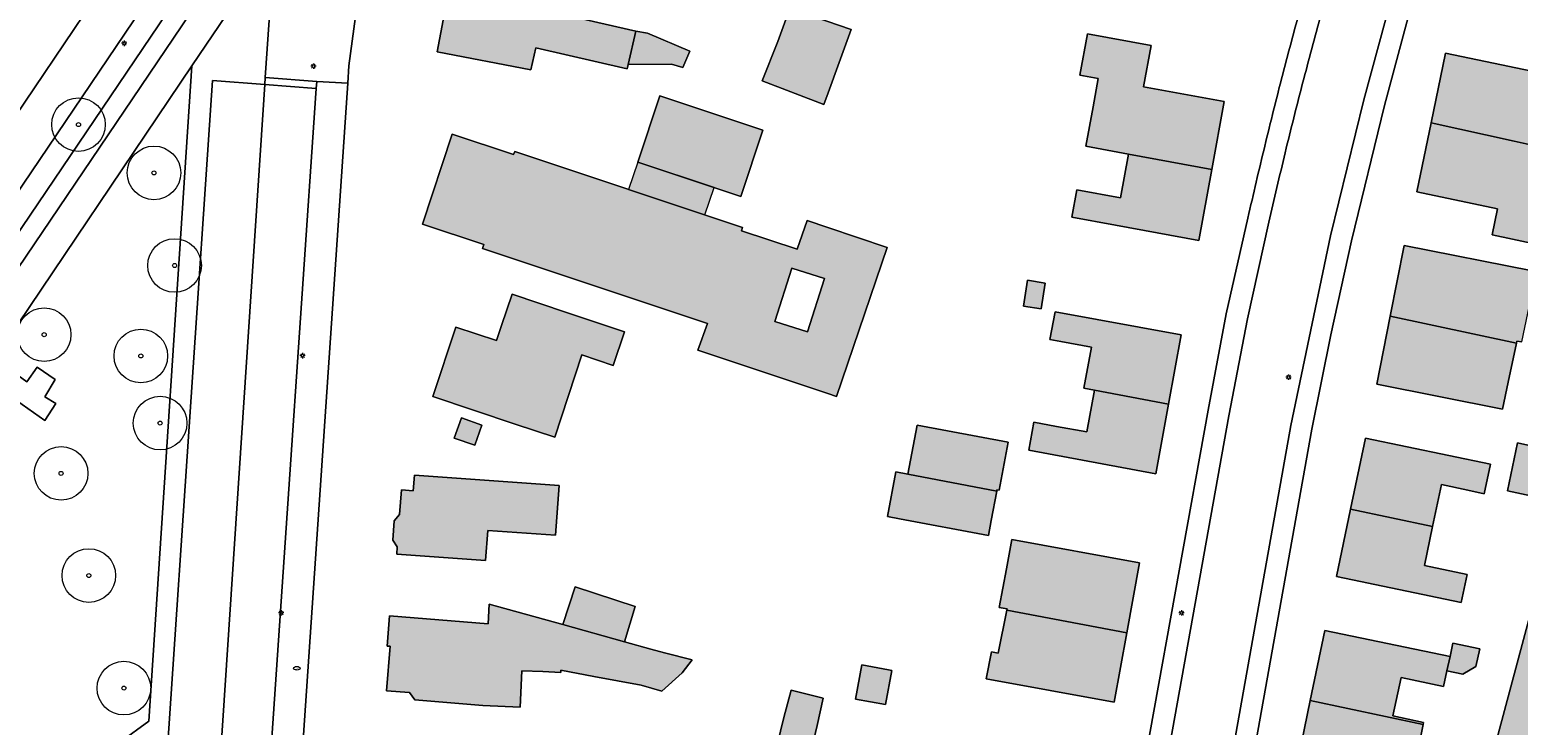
# Model space of a CAD drawing. Header units: metres. Extents: x 187482 to 189800, y 333582 to 335019.
# Tile 39 of 256: x 187926 to 188064, y 333716 to 333780. Entities that reach past the tile are written whole.
import ezdxf
from ezdxf.enums import TextEntityAlignment as Align

# ---------------------------------------------------------------- set-up
doc = ezdxf.new("R2010")
doc.units = ezdxf.units.M
doc.layers.get('0').update_dxf_attribs({"color": 252, "lineweight": 18})
for name, color, linetype, lineweight in [('B-WE-GR-BEPLANTING_CULTUUR_HEESTERS-GV', 252, 'Continuous', 18), ('B-WE-GR-BOOM-S', 252, 'Continuous', 18), ('B-WE-IE-MEUBILAIR-S', 252, 'Continuous', 18), ('B-WE-OG-BEBOUWING-GV', 252, 'Continuous', 18), ('B-WE-OG-BEBOUWING_LUIFEL-GV', 252, 'Continuous', 18), ('B-WE-OG-TERREIN_BEGROEID-GV', 252, 'Continuous', 18), ('B-WE-OG-TERREIN_ERF-GV', 252, 'Continuous', 18), ('B-WE-VH-GESLOTENVERHARDING_ASFALT-GV', 252, 'Continuous', 18), ('B-WE-VH-OPENVERHARDING-GV', 252, 'Continuous', 18), ('B-WE-VH-OPENVERHARDING_BETONSTRAATSTEEN-GV', 252, 'Continuous', 18), ('B-WE-VH-OPENVERHARDING_STRAATBAKSTEEN-GV', 252, 'Continuous', 18), ('B-WE-VH-OPENVERHARDING_TEGEL-GV', 252, 'Continuous', 18)]:
    doc.layers.add(name, color=color, linetype=linetype, lineweight=lineweight)
doc.layers.add('B-WE-OG-BEBOUWING-V', color=7, linetype='Continuous', lineweight=18, true_color=0xf0f0f0)
doc.styles.add('NLCS-ISO', font='NLCS-ISO.ttf')

# ---------------------------------------------------------------- blocks, each defined once
blk = doc.blocks.new('SIE-MEUBILAIR_PAAL_LICHTMAST-SO')
for points in [[(-0.62, 0), (-1, 0)], [(-0.71, 0.71), (-0.44, 0.44)], [(0, 1), (0, 0.62)], [(0.44, 0.44), (0.71, 0.71)], [(1, 0), (0.62, 0)], [(-0.71, -0.71), (-0.44, -0.44)], [(0, -0.62), (0, -1)], [(0.44, -0.44), (0.71, -0.71)]]:
    blk.add_lwpolyline(points)
blk.add_circle((0, 0), 0.5)
blk = doc.blocks.new('SIE-MEUBILAIR_PUT_BRANDKRAAN-SO')
blk.add_ellipse((0, 0), major_axis=(1.25, 0), ratio=0.54)
at = {"style": 'NLCS-ISO'}
blk.add_text('bk', height=0.75, dxfattribs=at).set_placement((0.03, 0), align=Align.MIDDLE_CENTER)
blk = doc.blocks.new('SGR-BOOM_GBKN-SO')
at = {"color": 0, "linetype": 'ByBlock', "lineweight": 18}
for radius in [2, 0.15]:
    blk.add_circle((0, 0), radius, dxfattribs=at)

msp = doc.modelspace()

# ---------------------------------------------------------------- hatches: boundary and pattern name
at = {"layer": 'B-WE-OG-BEBOUWING-V'}
h = msp.add_hatch(color=256, dxfattribs=at)
h.dxf.hatch_style = 1
h.paths.add_polyline_path([(187973.496, 333782.226), (187964.961, 333784.183), (187964.682, 333784.278), (187963.548, 333778.331), (187972.287, 333776.666), (187972.76, 333778.723), (187981.284, 333776.768), (187981.375, 333777.161), (187982.088, 333780.256)], flags=17)
h = msp.add_hatch(color=256, dxfattribs=at)
h.dxf.hatch_style = 1
h.paths.add_polyline_path([(188000.04, 333774.531), (188001.075, 333777.34), (188002.19, 333780.432), (187996.448, 333782.392), (187995.333, 333779.3), (187993.863, 333775.642), (187999.636, 333773.436)], flags=17)
h = msp.add_hatch(color=256, dxfattribs=at)
h.dxf.hatch_style = 1
h.paths.add_polyline_path([(187981.375, 333777.161), (187985.403, 333777.192), (187986.473, 333776.892), (187987.116, 333778.392), (187983.165, 333780.086), (187982.088, 333780.256)], flags=17)
h = msp.add_hatch(color=256, dxfattribs=at)
h.dxf.hatch_style = 1
h.paths.add_polyline_path([(188028.045, 333768.808), (188035.834, 333767.377), (188036.992, 333773.701), (188029.452, 333775.082), (188030.161, 333778.944), (188024.22, 333780.033), (188023.511, 333776.171), (188025.234, 333775.855), (188024.748, 333773.201), (188024.075, 333769.537)], flags=17)
h = msp.add_hatch(color=256, dxfattribs=at)
h.dxf.hatch_style = 1
h.paths.add_polyline_path([(188069.438, 333775.75), (188057.648, 333778.207), (188056.299, 333771.733), (188064.034, 333770.021), (188067.971, 333769.15), (188068.816, 333772.966), (188069.15, 333774.461)], flags=17)
h = msp.add_hatch(color=256, dxfattribs=at)
h.dxf.hatch_style = 1
h.paths.add_polyline_path([(187984.336, 333774.246), (187982.269, 333768.055), (187991.883, 333764.845), (187993.95, 333771.036)], flags=17)
h.paths.add_polyline_path([(187989.382, 333765.68), (187982.269, 333768.055), (187981.416, 333765.501), (187988.531, 333763.128)], flags=16)
h = msp.add_hatch(color=256, dxfattribs=at)
h.dxf.hatch_style = 1
h.paths.add_polyline_path([(188056.299, 333771.733), (188054.955, 333765.28), (188062.497, 333763.709), (188061.987, 333761.258), (188066.213, 333760.378), (188071.984, 333759.176), (188072.719, 333762.675), (188070.135, 333763.108), (188070.68, 333765.441), (188068.433, 333765.914), (188069.094, 333768.902), (188067.971, 333769.15), (188064.034, 333770.021)], flags=17)
h = msp.add_hatch(color=256, dxfattribs=at)
h.dxf.hatch_style = 1
h.paths.add_polyline_path([(187995.055, 333753.189), (187996.643, 333758.161), (187999.702, 333757.184), (187998.114, 333752.212)], flags=16)
h.paths.add_polyline_path([(187962.173, 333762.256), (187967.9, 333760.362), (187967.78, 333759.999), (187988.783, 333752.994), (187987.866, 333750.521), (188000, 333746.47), (188000.8, 333746.203), (188005.538, 333760.093), (188000, 333761.958), (187998.064, 333762.61), (187997.14, 333759.925), (187991.949, 333761.658), (187992.048, 333761.955), (187970.784, 333769.048), (187970.685, 333768.75), (187964.948, 333770.648)], flags=17)
h.paths.add_polyline_path([(187989.382, 333765.68), (187982.269, 333768.055), (187981.416, 333765.501), (187988.531, 333763.128)], flags=16)
h = msp.add_hatch(color=256, dxfattribs=at)
h.dxf.hatch_style = 1
h.paths.add_polyline_path([(188035.834, 333767.377), (188028.045, 333768.808), (188027.3, 333764.724), (188023.233, 333765.478), (188022.769, 333762.921), (188026.833, 333762.176), (188034.62, 333760.749)], flags=17)
h = msp.add_hatch(color=256, dxfattribs=at)
h.dxf.hatch_style = 1
h.paths.add_polyline_path([(188052.476, 333753.688), (188064.259, 333751.17), (188064.3, 333751.364), (188064.748, 333751.293), (188066.033, 333757.38), (188066.12, 333757.839), (188065.743, 333757.911), (188053.79, 333760.29)], flags=17)
h = msp.add_hatch(color=256, dxfattribs=at)
h.dxf.hatch_style = 1
h.paths.add_polyline_path([(188020.268, 333756.771), (188018.619, 333757.028), (188018.246, 333754.631), (188019.895, 333754.374)], flags=17)
h = msp.add_hatch(color=256, dxfattribs=at)
h.dxf.hatch_style = 1
h.paths.add_polyline_path([(187977.065, 333750.065), (187979.985, 333749.093), (187981.034, 333752.23), (187975.609, 333754.038), (187970.537, 333755.727), (187969.567, 333752.814), (187969.094, 333751.401), (187965.3, 333752.67), (187963.134, 333746.193), (187970.821, 333743.622), (187974.538, 333742.397)], flags=17)
h = msp.add_hatch(color=256, dxfattribs=at)
h.dxf.hatch_style = 1
h.paths.add_polyline_path([(188031.796, 333745.478), (188032.987, 333751.93), (188021.206, 333754.103), (188020.724, 333751.516), (188021.747, 333751.325), (188024.605, 333750.799), (188023.886, 333746.959), (188024.884, 333746.772)], flags=17)
h = msp.add_hatch(color=256, dxfattribs=at)
h.dxf.hatch_style = 1
h.paths.add_polyline_path([(188052.476, 333753.688), (188051.214, 333747.347), (188062.947, 333745.012), (188063.48, 333747.521), (188064.259, 333751.17)], flags=17)
h = msp.add_hatch(color=256, dxfattribs=at)
h.dxf.hatch_style = 1
h.paths.add_polyline_path([(188024.884, 333746.772), (188024.168, 333742.886), (188021.344, 333743.407), (188019.238, 333743.802), (188018.748, 333741.171), (188030.598, 333738.985), (188031.796, 333745.478)], flags=17)
h = msp.add_hatch(color=256, dxfattribs=at)
h.dxf.hatch_style = 1
h.paths.add_polyline_path([(187965.152, 333742.316), (187967.059, 333741.651), (187967.712, 333743.523), (187965.806, 333744.188)], flags=17)
h = msp.add_hatch(color=256, dxfattribs=at)
h.dxf.hatch_style = 1
h.paths.add_polyline_path([(188007.474, 333738.941), (188015.76, 333737.376), (188015.781, 333737.487), (188015.983, 333737.449), (188016.823, 333741.936), (188008.333, 333743.526)], flags=17)
h = msp.add_hatch(color=256, dxfattribs=at)
h.dxf.hatch_style = 1
h.paths.add_polyline_path([(188048.781, 333735.695), (188056.435, 333734.067), (188057.263, 333737.972), (188059.712, 333737.452), (188061.246, 333737.127), (188061.83, 333739.869), (188050.167, 333742.312)], flags=17)
h = msp.add_hatch(color=256, dxfattribs=at)
h.dxf.hatch_style = 1
h.paths.add_polyline_path([(188068.636, 333736.282), (188069.341, 333739.429), (188069.623, 333740.688), (188064.355, 333741.876), (188063.408, 333737.384)], flags=17)
h = msp.add_hatch(color=256, dxfattribs=at)
h.dxf.hatch_style = 1
h.paths.add_polyline_path([(187968.277, 333733.701), (187974.602, 333733.259), (187974.934, 333737.886), (187961.422, 333738.861), (187961.317, 333737.405), (187960.21, 333737.485), (187960.042, 333735.178), (187959.544, 333734.587), (187959.401, 333732.79), (187959.824, 333732.183), (187959.774, 333731.499), (187968.073, 333730.892)], flags=17)
h = msp.add_hatch(color=256, dxfattribs=at)
h.dxf.hatch_style = 1
h.paths.add_polyline_path([(188007.474, 333738.941), (188006.363, 333739.149), (188005.585, 333734.998), (188006.696, 333734.79), (188014.993, 333733.236), (188015.243, 333734.61), (188015.76, 333737.376)], flags=17)
h = msp.add_hatch(color=256, dxfattribs=at)
h.dxf.hatch_style = 1
h.paths.add_polyline_path([(188056.435, 333734.067), (188048.781, 333735.695), (188047.464, 333729.404), (188059.107, 333726.965), (188059.666, 333729.591), (188055.666, 333730.437)], flags=17)
h = msp.add_hatch(color=256, dxfattribs=at)
h.dxf.hatch_style = 1
h.paths.add_polyline_path([(188069.38, 333718.464), (188080.873, 333715.413), (188082.242, 333721.052), (188081.875, 333721.154), (188083.322, 333726.343), (188075.44, 333728.537), (188076.97, 333734.349), (188072.162, 333735.766), (188068.804, 333736.756), (188068.676, 333736.43), (188068.636, 333736.282), (188065.817, 333725.863), (188065.548, 333725.927), (188065.493, 333725.723), (188061.954, 333712.478), (188067.389, 333711.053)], flags=17)
h = msp.add_hatch(color=256, dxfattribs=at)
h.dxf.hatch_style = 1
h.paths.add_polyline_path([(188027.891, 333724.153), (188029.076, 333730.676), (188017.187, 333732.837), (188016.678, 333730.124), (188015.994, 333726.516), (188016.729, 333726.377), (188016.704, 333726.249)], flags=17)
h = msp.add_hatch(color=256, dxfattribs=at)
h.dxf.hatch_style = 1
h.paths.add_polyline_path([(187982.04, 333726.595), (187976.425, 333728.443), (187975.27, 333724.923), (187981.043, 333723.318)], flags=17)
h = msp.add_hatch(color=256, dxfattribs=at)
h.dxf.hatch_style = 1
h.paths.add_polyline_path([(187975.094, 333720.452), (187975.104, 333720.668), (187978.175, 333720.087), (187982.577, 333719.254), (187984.502, 333718.719), (187986.416, 333720.427), (187987.354, 333721.635), (187984.754, 333722.285), (187983.49, 333722.638), (187981.043, 333723.318), (187975.27, 333724.923), (187968.413, 333726.83), (187968.323, 333724.979), (187959.112, 333725.727), (187958.883, 333722.911), (187959.161, 333722.908), (187958.815, 333718.743), (187960.971, 333718.569), (187961.455, 333717.906), (187967.818, 333717.358), (187971.299, 333717.206), (187971.448, 333720.616), (187973.405, 333720.528)], flags=17)
h = msp.add_hatch(color=256, dxfattribs=at)
h.dxf.hatch_style = 1
h.paths.add_polyline_path([(188027.891, 333724.153), (188016.704, 333726.249), (188015.911, 333722.253), (188015.264, 333722.374), (188014.792, 333719.859), (188026.717, 333717.692)], flags=17)
h = msp.add_hatch(color=256, dxfattribs=at)
h.dxf.hatch_style = 1
h.paths.add_polyline_path([(188045.022, 333717.828), (188055.553, 333715.582), (188055.591, 333715.767), (188052.737, 333716.417), (188053.498, 333719.99), (188057.459, 333719.145), (188057.773, 333720.616), (188058.056, 333721.938), (188046.391, 333724.376)], flags=17)
h = msp.add_hatch(color=256, dxfattribs=at)
h.dxf.hatch_style = 1
h.paths.add_polyline_path([(188060.472, 333720.991), (188060.828, 333722.655), (188058.324, 333723.19), (188058.056, 333721.938), (188057.773, 333720.616), (188059.239, 333720.303)], flags=17)
h = msp.add_hatch(color=256, dxfattribs=at)
h.dxf.hatch_style = 1
h.paths.add_polyline_path([(188003.179, 333721.156), (188002.597, 333717.974), (188005.385, 333717.464), (188005.967, 333720.646), (188005.672, 333720.7)], flags=17)
h = msp.add_hatch(color=256, dxfattribs=at)
h.dxf.hatch_style = 1
h.paths.add_polyline_path([(187997.782, 333710.405), (187999.019, 333715.511), (187999.577, 333718.065), (187996.588, 333718.789), (187995.893, 333716.239), (187994.663, 333711.161)], flags=17)
h = msp.add_hatch(color=256, dxfattribs=at)
h.dxf.hatch_style = 1
h.paths.add_polyline_path([(188045.022, 333717.828), (188043.692, 333711.468), (188054.068, 333709.299), (188053.445, 333706.319), (188059.124, 333705.033), (188060.518, 333709.559), (188054.576, 333710.827), (188054.773, 333711.752), (188055.553, 333715.582)], flags=17)

# ---------------------------------------------------------------- linework, layer by layer
at = {"layer": 'B-WE-GR-BEPLANTING_CULTUUR_HEESTERS-GV', "flags": 128}
for points in [[(187903.449, 333734.275), (187905.225, 333733.072), (187948.884, 333797.576), (187948.671, 333801.192)], [(187938.434, 333713.853), (187942.574, 333775.654), (187947.467, 333775.289), (187947.511, 333775.956), (187948.361, 333788.435), (187940.66, 333777.025), (187936.635, 333715.903), (187931.355, 333712.045), (187931.254, 333710.634), (187934.142, 333709.928), (187934.203, 333711.319)]]:
    msp.add_lwpolyline(points, close=True, dxfattribs=at)
at = {"layer": 'B-WE-OG-BEBOUWING-GV', "flags": 128}
for points in [[(187973.496, 333782.226), (187964.961, 333784.183), (187964.682, 333784.278), (187963.548, 333778.331), (187972.287, 333776.666), (187972.76, 333778.723), (187981.284, 333776.768), (187981.375, 333777.161), (187982.088, 333780.256)], [(188000.04, 333774.531), (188001.075, 333777.34), (188002.19, 333780.432), (187996.448, 333782.392), (187995.333, 333779.3), (187993.863, 333775.642), (187999.636, 333773.436)], [(187981.375, 333777.161), (187985.403, 333777.192), (187986.473, 333776.892), (187987.116, 333778.392), (187983.165, 333780.086), (187982.088, 333780.256)], [(188028.045, 333768.808), (188035.834, 333767.377), (188036.992, 333773.701), (188029.452, 333775.082), (188030.161, 333778.944), (188024.22, 333780.033), (188023.511, 333776.171), (188025.234, 333775.855), (188024.748, 333773.201), (188024.075, 333769.537)], [(188069.438, 333775.75), (188057.648, 333778.207), (188056.299, 333771.733), (188064.034, 333770.021), (188067.971, 333769.15), (188068.816, 333772.966), (188069.15, 333774.461)], [(187984.336, 333774.246), (187982.269, 333768.055), (187991.883, 333764.845), (187993.95, 333771.036)], [(188056.299, 333771.733), (188054.955, 333765.28), (188062.497, 333763.709), (188061.987, 333761.258), (188066.213, 333760.378), (188071.984, 333759.176), (188072.719, 333762.675), (188070.135, 333763.108), (188070.68, 333765.441), (188068.433, 333765.914), (188069.094, 333768.902), (188067.971, 333769.15), (188064.034, 333770.021)], [(187962.173, 333762.256), (187967.9, 333760.362), (187967.78, 333759.999), (187988.783, 333752.994), (187987.866, 333750.521), (188000, 333746.47), (188000.8, 333746.203), (188005.538, 333760.093), (188000, 333761.958), (187998.064, 333762.61), (187997.14, 333759.925), (187991.949, 333761.658), (187992.048, 333761.955), (187970.784, 333769.048), (187970.685, 333768.75), (187964.948, 333770.648)], [(188035.834, 333767.377), (188028.045, 333768.808), (188027.3, 333764.724), (188023.233, 333765.478), (188022.769, 333762.921), (188026.833, 333762.176), (188034.62, 333760.749)], [(188052.476, 333753.688), (188064.259, 333751.17), (188064.3, 333751.364), (188064.748, 333751.293), (188066.033, 333757.38), (188066.12, 333757.839), (188065.743, 333757.911), (188053.79, 333760.29)], [(187995.055, 333753.189), (187996.643, 333758.161), (187999.702, 333757.184), (187998.114, 333752.212)], [(188020.268, 333756.771), (188018.619, 333757.028), (188018.246, 333754.631), (188019.895, 333754.374)], [(187977.065, 333750.065), (187979.985, 333749.093), (187981.034, 333752.23), (187975.609, 333754.038), (187970.537, 333755.727), (187969.567, 333752.814), (187969.094, 333751.401), (187965.3, 333752.67), (187963.134, 333746.193), (187970.821, 333743.622), (187974.538, 333742.397)], [(188031.796, 333745.478), (188032.987, 333751.93), (188021.206, 333754.103), (188020.724, 333751.516), (188021.747, 333751.325), (188024.605, 333750.799), (188023.886, 333746.959), (188024.884, 333746.772)], [(188052.476, 333753.688), (188051.214, 333747.347), (188062.947, 333745.012), (188063.48, 333747.521), (188064.259, 333751.17)], [(188024.884, 333746.772), (188024.168, 333742.886), (188021.344, 333743.407), (188019.238, 333743.802), (188018.748, 333741.171), (188030.598, 333738.985), (188031.796, 333745.478)], [(187965.152, 333742.316), (187967.059, 333741.651), (187967.712, 333743.523), (187965.806, 333744.188)], [(188007.474, 333738.941), (188015.76, 333737.376), (188015.781, 333737.487), (188015.983, 333737.449), (188016.823, 333741.936), (188008.333, 333743.526)], [(188048.781, 333735.695), (188056.435, 333734.067), (188057.263, 333737.972), (188059.712, 333737.452), (188061.246, 333737.127), (188061.83, 333739.869), (188050.167, 333742.312)], [(188068.636, 333736.282), (188069.341, 333739.429), (188069.623, 333740.688), (188064.355, 333741.876), (188063.408, 333737.384)], [(187968.277, 333733.701), (187974.602, 333733.259), (187974.934, 333737.886), (187961.422, 333738.861), (187961.317, 333737.405), (187960.21, 333737.485), (187960.042, 333735.178), (187959.544, 333734.587), (187959.401, 333732.79), (187959.824, 333732.183), (187959.774, 333731.499), (187968.073, 333730.892)], [(188007.474, 333738.941), (188006.363, 333739.149), (188005.585, 333734.998), (188006.696, 333734.79), (188014.993, 333733.236), (188015.243, 333734.61), (188015.76, 333737.376)], [(188056.435, 333734.067), (188048.781, 333735.695), (188047.464, 333729.404), (188059.107, 333726.965), (188059.666, 333729.591), (188055.666, 333730.437)], [(188069.38, 333718.464), (188080.873, 333715.413), (188082.242, 333721.052), (188081.875, 333721.154), (188083.322, 333726.343), (188075.44, 333728.537), (188076.97, 333734.349), (188072.162, 333735.766), (188068.804, 333736.756), (188068.676, 333736.43), (188068.636, 333736.282), (188065.817, 333725.863), (188065.548, 333725.927), (188065.493, 333725.723), (188061.954, 333712.478), (188067.389, 333711.053)], [(188027.891, 333724.153), (188029.076, 333730.676), (188017.187, 333732.837), (188016.678, 333730.124), (188015.994, 333726.516), (188016.729, 333726.377), (188016.704, 333726.249)], [(187982.04, 333726.595), (187976.425, 333728.443), (187975.27, 333724.923), (187981.043, 333723.318)], [(187975.094, 333720.452), (187975.104, 333720.668), (187978.175, 333720.087), (187982.577, 333719.254), (187984.502, 333718.719), (187986.416, 333720.427), (187987.354, 333721.635), (187984.754, 333722.285), (187983.49, 333722.638), (187981.043, 333723.318), (187975.27, 333724.923), (187968.413, 333726.83), (187968.323, 333724.979), (187959.112, 333725.727), (187958.883, 333722.911), (187959.161, 333722.908), (187958.815, 333718.743), (187960.971, 333718.569), (187961.455, 333717.906), (187967.818, 333717.358), (187971.299, 333717.206), (187971.448, 333720.616), (187973.405, 333720.528)], [(188027.891, 333724.153), (188016.704, 333726.249), (188015.911, 333722.253), (188015.264, 333722.374), (188014.792, 333719.859), (188026.717, 333717.692)], [(188045.022, 333717.828), (188055.553, 333715.582), (188055.591, 333715.767), (188052.737, 333716.417), (188053.498, 333719.99), (188057.459, 333719.145), (188057.773, 333720.616), (188058.056, 333721.938), (188046.391, 333724.376)], [(188060.472, 333720.991), (188060.828, 333722.655), (188058.324, 333723.19), (188058.056, 333721.938), (188057.773, 333720.616), (188059.239, 333720.303)], [(188003.179, 333721.156), (188002.597, 333717.974), (188005.385, 333717.464), (188005.967, 333720.646), (188005.672, 333720.7)], [(187997.782, 333710.405), (187999.019, 333715.511), (187999.577, 333718.065), (187996.588, 333718.789), (187995.893, 333716.239), (187994.663, 333711.161)], [(188045.022, 333717.828), (188043.692, 333711.468), (188054.068, 333709.299), (188053.445, 333706.319), (188059.124, 333705.033), (188060.518, 333709.559), (188054.576, 333710.827), (188054.773, 333711.752), (188055.553, 333715.582)]]:
    msp.add_lwpolyline(points, close=True, dxfattribs=at)
at = {"layer": 'B-WE-OG-BEBOUWING_LUIFEL-GV', "flags": 128}
msp.add_lwpolyline([(187989.382, 333765.68), (187982.269, 333768.055), (187981.416, 333765.501), (187988.531, 333763.128)], close=True, dxfattribs=at)
at = {"layer": 'B-WE-OG-TERREIN_BEGROEID-GV', "flags": 128}
for points in [[(187911.449, 333715.475), (187931.254, 333710.634), (187931.355, 333712.045), (187936.635, 333715.903), (187940.66, 333777.025), (187922.24, 333749.735)], [(187922.24, 333749.735), (187925.265, 333747.545), (187926.233, 333748.917), (187927.918, 333747.791), (187926.943, 333746.159), (187927.979, 333745.533), (187926.933, 333743.963), (187921.111, 333748.062), (187905.926, 333725.564)]]:
    msp.add_lwpolyline(points, dxfattribs=at)
at = {"layer": 'B-WE-OG-TERREIN_ERF-GV', "flags": 128}
for points in [[(188072.684, 333842.652), (188057.233, 333792.15), (188055.316, 333785.885), (188051.953, 333773.327), (188048.856, 333760.701), (188046.928, 333751.931), (188045.15, 333743.129), (188035.3, 333688.004)], [(187957.991, 333796.841), (187955.313, 333777.021), (187955.203, 333775.404), (187950.582, 333707.293)], [(187973.496, 333782.226), (187982.088, 333780.256), (187983.165, 333780.086), (187987.116, 333778.392), (187986.473, 333776.892), (187985.403, 333777.192), (187981.375, 333777.161), (187981.284, 333776.768), (187972.76, 333778.723), (187972.287, 333776.666), (187963.548, 333778.331), (187964.682, 333784.278)], [(188066.213, 333760.378), (188061.987, 333761.258), (188062.497, 333763.709), (188054.955, 333765.28), (188056.299, 333771.733), (188057.648, 333778.207), (188069.438, 333775.75)], [(188025.593, 333689.937), (188030.092, 333714.944), (188035.485, 333744.917), (188037.18, 333753.907), (188039.2, 333762.83)], [(188064.748, 333751.293), (188064.3, 333751.364), (188064.259, 333751.17), (188063.48, 333747.521), (188062.947, 333745.012), (188051.214, 333747.347), (188052.476, 333753.688), (188053.79, 333760.29), (188065.743, 333757.911)], [(188068.636, 333736.282), (188063.408, 333737.384), (188064.355, 333741.876), (188069.623, 333740.688)], [(188067.389, 333711.053), (188061.954, 333712.478), (188065.493, 333725.723)]]:
    msp.add_lwpolyline(points, dxfattribs=at)
at = {"layer": 'B-WE-OG-TERREIN_ERF-GV'}
for points in [[(188042.453, 333776.255, -0.0038986), (188044.241, 333782.926)], [(188040.772, 333769.556, -0.0040384), (188042.453, 333776.255)], [(188039.2, 333762.83, -0.0038631), (188040.772, 333769.556)]]:
    msp.add_lwpolyline(points, format="xyb", dxfattribs=at)
at = {"layer": 'B-WE-OG-TERREIN_ERF-GV', "flags": 128}
for points in [[(187993.863, 333775.642), (187995.333, 333779.3), (187996.448, 333782.392), (188002.19, 333780.432), (188001.075, 333777.34), (188000.04, 333774.531), (187999.636, 333773.436)], [(188028.045, 333768.808), (188024.075, 333769.537), (188024.748, 333773.201), (188025.234, 333775.855), (188023.511, 333776.171), (188024.22, 333780.033), (188030.161, 333778.944), (188029.452, 333775.082), (188036.992, 333773.701), (188035.834, 333767.377), (188034.62, 333760.749), (188026.833, 333762.176), (188022.769, 333762.921), (188023.233, 333765.478), (188027.3, 333764.724)], [(187991.883, 333764.845), (187982.269, 333768.055), (187984.336, 333774.246), (187993.95, 333771.036)], [(187970.685, 333768.75), (187970.784, 333769.048), (187992.048, 333761.955), (187991.949, 333761.658), (187997.14, 333759.925), (187998.064, 333762.61), (188000, 333761.958), (188005.538, 333760.093), (188000.8, 333746.203), (188000, 333746.47), (187987.866, 333750.521), (187988.783, 333752.994), (187967.78, 333759.999), (187967.9, 333760.362), (187962.173, 333762.256), (187964.948, 333770.648)], [(187995.055, 333753.189), (187998.114, 333752.212), (187999.702, 333757.184), (187996.643, 333758.161)], [(188020.268, 333756.771), (188019.895, 333754.374), (188018.246, 333754.631), (188018.619, 333757.028)], [(187981.034, 333752.23), (187979.985, 333749.093), (187977.065, 333750.065), (187974.538, 333742.397), (187970.821, 333743.622), (187963.134, 333746.193), (187965.3, 333752.67), (187969.094, 333751.401), (187969.567, 333752.814), (187970.537, 333755.727), (187975.609, 333754.038)], [(188024.605, 333750.799), (188021.747, 333751.325), (188020.724, 333751.516), (188021.206, 333754.103), (188032.987, 333751.93), (188031.796, 333745.478), (188030.598, 333738.985), (188018.748, 333741.171), (188019.238, 333743.802), (188021.344, 333743.407), (188024.168, 333742.886), (188024.884, 333746.772), (188023.886, 333746.959)], [(187965.152, 333742.316), (187965.806, 333744.188), (187967.712, 333743.523), (187967.059, 333741.651)], [(188007.474, 333738.941), (188008.333, 333743.526), (188016.823, 333741.936), (188015.983, 333737.449), (188015.781, 333737.487), (188015.76, 333737.376), (188015.243, 333734.61), (188014.993, 333733.236), (188006.696, 333734.79), (188005.585, 333734.998), (188006.363, 333739.149)], [(188048.781, 333735.695), (188050.167, 333742.312), (188061.83, 333739.869), (188061.246, 333737.127), (188059.712, 333737.452), (188057.263, 333737.972), (188056.435, 333734.067), (188055.666, 333730.437), (188059.666, 333729.591), (188059.107, 333726.965), (188047.464, 333729.404)], [(187959.774, 333731.499), (187959.824, 333732.183), (187959.401, 333732.79), (187959.544, 333734.587), (187960.042, 333735.178), (187960.21, 333737.485), (187961.317, 333737.405), (187961.422, 333738.861), (187974.934, 333737.886), (187974.602, 333733.259), (187968.277, 333733.701), (187968.073, 333730.892)], [(188017.187, 333732.837), (188029.076, 333730.676), (188027.891, 333724.153), (188026.717, 333717.692), (188014.792, 333719.859), (188015.264, 333722.374), (188015.911, 333722.253), (188016.704, 333726.249), (188016.729, 333726.377), (188015.994, 333726.516), (188016.678, 333730.124)], [(187975.104, 333720.668), (187975.094, 333720.452), (187973.405, 333720.528), (187971.448, 333720.616), (187971.299, 333717.206), (187967.818, 333717.358), (187961.455, 333717.906), (187960.971, 333718.569), (187958.815, 333718.743), (187959.161, 333722.908), (187958.883, 333722.911), (187959.112, 333725.727), (187968.323, 333724.979), (187968.413, 333726.83), (187975.27, 333724.923), (187976.425, 333728.443), (187982.04, 333726.595), (187981.043, 333723.318), (187983.49, 333722.638), (187984.754, 333722.285), (187987.354, 333721.635), (187986.416, 333720.427), (187984.502, 333718.719), (187982.577, 333719.254), (187978.175, 333720.087)], [(188054.068, 333709.299), (188043.692, 333711.468), (188045.022, 333717.828), (188046.391, 333724.376), (188058.056, 333721.938), (188058.324, 333723.19), (188060.828, 333722.655), (188060.472, 333720.991), (188059.239, 333720.303), (188057.773, 333720.616), (188057.459, 333719.145), (188053.498, 333719.99), (188052.737, 333716.417), (188055.591, 333715.767), (188055.553, 333715.582), (188054.773, 333711.752), (188054.576, 333710.827), (188060.518, 333709.559), (188059.124, 333705.033), (188053.445, 333706.319)], [(188005.672, 333720.7), (188005.967, 333720.646), (188005.385, 333717.464), (188002.597, 333717.974), (188003.179, 333721.156)], [(187995.893, 333716.239), (187996.588, 333718.789), (187999.577, 333718.065), (187999.019, 333715.511), (187997.782, 333710.405), (187994.663, 333711.161)]]:
    msp.add_lwpolyline(points, close=True, dxfattribs=at)
at = {"layer": 'B-WE-VH-GESLOTENVERHARDING_ASFALT-GV', "flags": 128}
for points in [[(187883.877, 333723.262), (187882.013, 333720.689), (187887.204, 333717.509), (187961.978, 333828.376), (187961.556, 333828.665), (187958.052, 333830.897)], [(187901.104, 333730.939), (187903.449, 333734.275), (187948.671, 333801.192), (187957.21, 333813.898), (187965.382, 333826.124), (187962.022, 333828.347), (187962.016, 333828.35), (187962.011, 333828.354), (187962.005, 333828.357), (187962, 333828.361), (187961.994, 333828.365), (187961.989, 333828.368), (187961.983, 333828.372), (187961.978, 333828.376), (187887.204, 333717.509), (187892.392, 333714.331), (187900.55, 333726.558), (187900.205, 333728.147), (187900.186, 333728.307)], [(188041.15, 333762.441), (188039.151, 333753.446), (188037.427, 333744.395), (188027.983, 333691.871), (188033.799, 333690.826), (188043.205, 333743.491), (188046.911, 333761.178), (188050.027, 333773.878), (188053.443, 333786.5), (188055.349, 333792.725), (188049.724, 333794.442), (188047.849, 333788.267)]]:
    msp.add_lwpolyline(points, dxfattribs=at)
at = {"layer": 'B-WE-VH-GESLOTENVERHARDING_ASFALT-GV'}
for points in [[(188046.029, 333781.849, 0.0037463), (188044.305, 333775.404)], [(188044.305, 333775.404, 0.0037083), (188042.679, 333768.934)], [(188042.679, 333768.934, 0.0038885), (188041.15, 333762.441)]]:
    msp.add_lwpolyline(points, format="xyb", dxfattribs=at)
at = {"layer": 'B-WE-VH-GESLOTENVERHARDING_ASFALT-GV', "flags": 128}
msp.add_lwpolyline([(187947.467, 333775.289), (187943.365, 333713.145), (187948.024, 333712.97), (187948.242, 333716.149), (187952.249, 333774.917)], close=True, dxfattribs=at)
at = {"layer": 'B-WE-VH-OPENVERHARDING-GV', "flags": 128}
msp.add_lwpolyline([(187947.467, 333775.289), (187952.249, 333774.917), (187952.33, 333775.567), (187947.511, 333775.956)], close=True, dxfattribs=at)
at = {"layer": 'B-WE-VH-OPENVERHARDING_BETONSTRAATSTEEN-GV', "flags": 128}
for points in [[(187903.435, 333727.06), (187905.25, 333729.848), (187951.972, 333798.928), (187968.752, 333823.895), (187967.245, 333824.892), (187959.039, 333812.675), (187950.477, 333799.93), (187948.884, 333797.576)], [(187948.884, 333797.576), (187905.225, 333733.072), (187903.005, 333729.763), (187901.31, 333727.245)]]:
    msp.add_lwpolyline(points, dxfattribs=at)
msp.add_lwpolyline([(187947.467, 333775.289), (187942.574, 333775.654), (187938.434, 333713.853), (187938.364, 333712.809), (187940.482, 333712.698), (187943.321, 333712.485), (187943.365, 333713.145)], close=True, dxfattribs=at)
at = {"layer": 'B-WE-VH-OPENVERHARDING_STRAATBAKSTEEN-GV', "flags": 128}
for points in [[(187968.752, 333823.895), (187951.972, 333798.928), (187905.25, 333729.848), (187903.435, 333727.06)], [(187905.926, 333725.564), (187921.111, 333748.062), (187922.24, 333749.735), (187940.66, 333777.025), (187948.361, 333788.435), (187953.114, 333795.63), (187957.991, 333796.841), (187959.097, 333805.028), (187971.237, 333822.252), (187968.752, 333823.895)]]:
    msp.add_lwpolyline(points, dxfattribs=at)
msp.add_lwpolyline([(187952.33, 333775.567), (187955.203, 333775.404), (187955.313, 333777.021), (187957.991, 333796.841), (187953.114, 333795.63), (187948.361, 333788.435), (187947.511, 333775.956)], close=True, dxfattribs=at)
at = {"layer": 'B-WE-VH-OPENVERHARDING_TEGEL-GV', "flags": 128}
for points in [[(188035.3, 333688.004), (188045.15, 333743.129), (188046.928, 333751.931), (188048.856, 333760.701), (188051.953, 333773.327), (188055.316, 333785.885), (188057.233, 333792.15), (188055.349, 333792.725), (188053.443, 333786.5), (188050.027, 333773.878), (188046.911, 333761.178), (188043.205, 333743.491), (188033.799, 333690.826), (188033.244, 333687.72)], [(187952.249, 333774.917), (187948.242, 333716.149), (187948.024, 333712.97), (187947.603, 333706.829)], [(187950.582, 333707.293), (187955.203, 333775.404), (187952.33, 333775.567), (187952.249, 333774.917)], [(188039.2, 333762.83), (188037.18, 333753.907), (188035.485, 333744.917), (188030.092, 333714.944), (188025.593, 333689.937)], [(188027.615, 333689.824), (188027.983, 333691.871), (188037.427, 333744.395), (188039.151, 333753.446), (188041.15, 333762.441)]]:
    msp.add_lwpolyline(points, dxfattribs=at)
at = {"layer": 'B-WE-VH-OPENVERHARDING_TEGEL-GV'}
for points in [[(188044.241, 333782.926, 0.0038986), (188042.453, 333776.255)], [(188044.305, 333775.404, -0.0037463), (188046.029, 333781.849)], [(188042.453, 333776.255, 0.0040384), (188040.772, 333769.556)], [(188042.679, 333768.934, -0.0037083), (188044.305, 333775.404)], [(188040.772, 333769.556, 0.0038631), (188039.2, 333762.83)], [(188041.15, 333762.441, -0.0038885), (188042.679, 333768.934)]]:
    msp.add_lwpolyline(points, format="xyb", dxfattribs=at)
at = {"layer": 'B-WE-VH-OPENVERHARDING_TEGEL-GV', "flags": 128}
msp.add_lwpolyline([(187921.111, 333748.062), (187926.933, 333743.963), (187927.979, 333745.533), (187926.943, 333746.159), (187927.918, 333747.791), (187926.233, 333748.917), (187925.265, 333747.545), (187922.24, 333749.735)], close=True, dxfattribs=at)

# ---------------------------------------------------------------- block references
at = {"layer": 'B-WE-GR-BOOM-S', "xscale": 1.25, "yscale": 1.25, "zscale": 1.25}
for p in [(187930.084, 333771.553), (187937.128, 333767.048), (187939.05, 333758.41), (187926.883, 333751.959), (187935.9, 333749.97), (187937.7, 333743.71), (187928.46, 333739.02), (187931.05, 333729.49), (187934.32, 333718.99)]:
    msp.add_blockref('SGR-BOOM_GBKN-SO', p, dxfattribs=at)
at = {"layer": 'B-WE-IE-MEUBILAIR-S', "xscale": 0.25, "yscale": 0.25, "zscale": 0.25}
for name, p in [('SIE-MEUBILAIR_PAAL_LICHTMAST-SO', (187934.359, 333779.134)), ('SIE-MEUBILAIR_PAAL_LICHTMAST-SO', (187952, 333777)), ('SIE-MEUBILAIR_PAAL_LICHTMAST-SO', (187951, 333750)), ('SIE-MEUBILAIR_PAAL_LICHTMAST-SO', (188043, 333748)), ('SIE-MEUBILAIR_PAAL_LICHTMAST-SO', (187949, 333726)), ('SIE-MEUBILAIR_PAAL_LICHTMAST-SO', (188033, 333726)), ('SIE-MEUBILAIR_PUT_BRANDKRAAN-SO', (187950.459, 333720.837))]:
    msp.add_blockref(name, p, dxfattribs=at)

doc.saveas('drawing.dxf')
